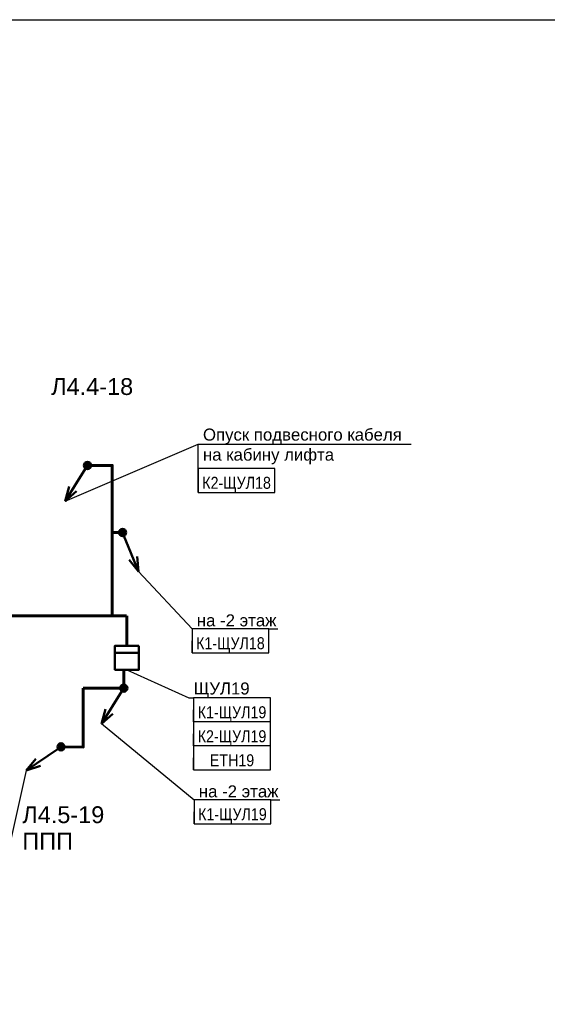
# Model space of a CAD drawing. Header units: millimetres. Extents: x -277772 to 277599, y -59564 to 282085.
# Tile 188 of 190: x 49625 to 60613, y 168777 to 189277. Entities that reach past the tile are written whole.
import ezdxf
from ezdxf import colors
from ezdxf.entities.mleader import LeaderData, LeaderLine
from ezdxf.enums import TextEntityAlignment as Align
from ezdxf.math import Vec2, Vec3

# ---------------------------------------------------------------- set-up
doc = ezdxf.new("R2018")
doc.units = ezdxf.units.MM
doc.set_wipeout_variables(frame=1)
doc.layers.add('UNPLOTTED', color=2, linetype='Continuous', plot=False)
for name, color, linetype, lineweight in [('КИП_выноска', 6, 'Continuous', 25), ('КИП_прибор', 140, 'Continuous', 50), ('КИП_трасса', 3, 'Continuous', 60)]:
    doc.layers.add(name, color=color, linetype=linetype, lineweight=lineweight)
doc.styles.add('CP.Text', font='arial.ttf')
doc.styles.add('GOST 2.304', font='arial.ttf', dxfattribs={"width": 0.85})
doc.linetypes.add('в трубе открыто', pattern='A,10,[133,ltypeshp.shx,S=0.75,R=0,X=-5,Y=2.5],-2.5,[130,ltypeshp.shx,S=2.5,R=-45,X=0,Y=0],-2.5', length=15)

# ---------------------------------------------------------------- blocks, each defined once
blk = doc.blocks.new('*U4')
at = {"color": 0}
blk.add_lwpolyline([(0, 410), (0, 0), (-569, 0), (-569, 410)], close=True, dxfattribs=at)
blk = doc.blocks.new('*U107')
at = {"lineweight": 50}
h = blk.add_hatch(color=256, dxfattribs=at)
h.dxf.hatch_style = 1
edge = h.paths.add_edge_path()
edge.add_arc((0, 0), 0.75, 214.1759, 574.1759)
for p, q in [((-0.62, -0.42), (-7.24, -4.92)), ((-7.24, -4.92), (-5.26, -2.49)), ((-7.24, -4.92), (-4.25, -3.97))]:
    blk.add_line(p, q, dxfattribs=at)
blk.add_circle((0, 0), 0.75, dxfattribs=at)
blk = doc.blocks.new('*U108')
at = {"lineweight": 50}
h = blk.add_hatch(color=256, dxfattribs=at)
h.dxf.hatch_style = 1
edge = h.paths.add_edge_path()
edge.add_arc((0, 0), 0.75, -121.8596, 238.1404)
for p, q in [((-0.4, -0.64), (-4.62, -7.43)), ((-4.62, -7.43), (-3.8, -4.41)), ((-4.62, -7.43), (-2.27, -5.36))]:
    blk.add_line(p, q, dxfattribs=at)
blk.add_circle((0, 0), 0.75, dxfattribs=at)
blk = doc.blocks.new('_None')
blk = doc.blocks.new('*U58')
at = {"color": 0, "linetype": 'Continuous', "lineweight": 30, "ltscale": 75, "width": 0.85, "flags": 104}
blk.add_attdef('ПРИМЕЧАНИЕ_1', text='', height=2.5, dxfattribs=at).set_placement((8, 3.61), align=Align.BOTTOM_CENTER)
at = {"color": 0, "lineweight": 30, "width": 0.85, "flags": 104}
blk.add_attdef('ПРИМЕЧАНИЕ_2', text='', height=2.5, dxfattribs=at).set_placement((8, -7.53), align=Align.BOTTOM_CENTER)
at = {"color": 0, "lineweight": 30, "style": 'GOST 2.304', "width": 0.85}
for tag, p in [('ИМЯ_КАБЕЛЯ_2', (8, -7.5)), ('ИМЯ_КАБЕЛЯ_3', (8, -12.5)), ('ИМЯ_КАБЕЛЯ_4', (8, -17.5)), ('ИМЯ_КАБЕЛЯ_5', (8, -22.5)), ('ИМЯ_КАБЕЛЯ_6', (8, -27.5)), ('ИМЯ_КАБЕЛЯ_7', (8, -32.5)), ('ИМЯ_КАБЕЛЯ_8', (8, -37.5)), ('ИМЯ_КАБЕЛЯ_9', (8, -42.5))]:
    blk.add_attdef(tag, text='', height=2.5, dxfattribs=at).set_placement(p, align=Align.BOTTOM_CENTER)
at = {"linetype": 'Continuous'}
blk.add_wipeout([(0, 2.5), (16, 2.5), (16, -2.5), (0, -2.5)], dxfattribs=at)
at = {"color": 0}
blk.add_line((0, -2.5), (0, 0), dxfattribs=at)
at = {"color": 0, "linetype": 'Continuous'}
blk.add_lwpolyline([(0, -2.5), (16, -2.5), (16, 2.5), (0, 2.5)], close=True, dxfattribs=at)
at = {"color": 0, "lineweight": 30, "style": 'GOST 2.304', "width": 0.85}
blk.add_attdef('ИМЯ_КАБЕЛЯ_1', text='', height=2.5, dxfattribs=at).set_placement((8, -2.5), align=Align.BOTTOM_CENTER)
blk = doc.blocks.new('Шкаф')
at = {"linetype": 'Continuous'}
blk.add_wipeout([(-2.5, -2.5), (-2.5, 2.5), (2.5, 2.5), (2.5, -2.5)], dxfattribs=at)
at = {"color": 0, "linetype": 'Continuous'}
for points in [[(-2.5, -2.5), (2.5, -2.5), (2.5, 2.5), (-2.5, 2.5)], [(-2.5, -2.5), (2.5, -2.5), (2.5, -1), (-2.5, -1)]]:
    blk.add_lwpolyline(points, close=True, dxfattribs=at)
blk = doc.blocks.new('*U109')
at = {"lineweight": 50}
h = blk.add_hatch(color=256, dxfattribs=at)
h.dxf.hatch_style = 1
edge = h.paths.add_edge_path()
edge.add_arc((0, 0), 0.75, -67.6432, 292.3568)
for p, q in [((0.29, -0.69), (3.33, -8.09)), ((3.33, -8.09), (1.35, -5.66)), ((3.33, -8.09), (3.02, -4.98))]:
    blk.add_line(p, q, dxfattribs=at)
blk.add_circle((0, 0), 0.75, dxfattribs=at)
blk = doc.blocks.new('*U110')
at = {"color": 0, "linetype": 'Continuous', "lineweight": 30, "ltscale": 75, "width": 0.85, "flags": 104}
blk.add_attdef('ПРИМЕЧАНИЕ_1', text='', height=2.5, dxfattribs=at).set_placement((8.01, -3.94), align=Align.BOTTOM_CENTER)
at = {"color": 0, "lineweight": 30, "width": 0.85, "flags": 104}
blk.add_attdef('ПРИМЕЧАНИЕ_2', text='', height=2.5, dxfattribs=at).set_placement((8.01, -15.08), align=Align.BOTTOM_CENTER)
at = {"color": 0, "lineweight": 30, "style": 'GOST 2.304', "width": 0.85}
for tag, p in [('ИМЯ_КАБЕЛЯ_2', (8.01, -15.05)), ('ИМЯ_КАБЕЛЯ_3', (8.01, -20.05)), ('ИМЯ_КАБЕЛЯ_4', (8.01, -25.05)), ('ИМЯ_КАБЕЛЯ_5', (8.01, -30.05)), ('ИМЯ_КАБЕЛЯ_6', (8.01, -35.05)), ('ИМЯ_КАБЕЛЯ_7', (8.01, -40.05)), ('ИМЯ_КАБЕЛЯ_8', (8.01, -45.05)), ('ИМЯ_КАБЕЛЯ_9', (8.01, -50.05))]:
    blk.add_attdef(tag, text='', height=2.5, dxfattribs=at).set_placement(p, align=Align.BOTTOM_CENTER)
at = {"linetype": 'Continuous'}
blk.add_wipeout([(0.01, -5.05), (16.01, -5.05), (16.01, -10.05), (0.01, -10.05)], dxfattribs=at)
at = {"color": 0}
blk.add_line((0.01, -10.05), (0, 0), dxfattribs=at)
at = {"color": 0, "linetype": 'Continuous'}
blk.add_lwpolyline([(0.01, -10.05), (16.01, -10.05), (16.01, -5.05), (0.01, -5.05)], close=True, dxfattribs=at)
at = {"color": 0, "lineweight": 30, "style": 'GOST 2.304', "width": 0.85}
blk.add_attdef('ИМЯ_КАБЕЛЯ_1', text='', height=2.5, dxfattribs=at).set_placement((8.01, -10.05), align=Align.BOTTOM_CENTER)

msp = doc.modelspace()

# ---------------------------------------------------------------- linework, layer by layer
at = {"layer": 'КИП_трасса', "linetype": 'в трубе открыто', "ltscale": 100}
msp.add_line((51553, 178583), (51553, 176867), dxfattribs=at)
for points in [[(51553, 178583), (51553, 179996), (51037, 179996)], [(51768, 178599), (51553, 178599)], [(44817, 178468), (44822, 176867), (51848, 176867)], [(50948, 175360), (50948, 174132), (50485, 174136)]]:
    msp.add_lwpolyline(points, dxfattribs=at)

# ---------------------------------------------------------------- block references
at = {"layer": 'UNPLOTTED', "xscale": 100, "yscale": 100, "zscale": 100}
msp.add_blockref('*U4', (79632, 148277), dxfattribs=at)
at = {"layer": 'КИП_выноска', "xscale": 100, "yscale": 100, "zscale": 100}
for name, p in [('*U108', (51037, 179996)), ('*U109', (51768, 178599)), ('*U108', (51792, 175360)), ('*U107', (50485, 174136))]:
    msp.add_blockref(name, p, dxfattribs=at)

# ---------------------------------------------------------------- texts
at = {"layer": 'UNPLOTTED', "style": 'CP.Text'}
msp.add_text('Л4.4-18', height=350, dxfattribs=at).set_placement((50281, 181463))

# ---------------------------------------------------------------- next in the draw order: leaders
at = {"layer": 'КИП_выноска'}
ml = msp.add_multileader_mtext('Standard', dxfattribs=at)
ml.set_content('Опуск подвесного кабеля\\Pна кабину лифта', color=256, style='CP.Text')
ml.set_leader_properties(color=256, linetype='ByLayer', lineweight=-1)
ml.set_arrow_properties(name='NONE')
ml.build(insert=Vec2(0, 0))
ml.multileader.update_dxf_attribs({"has_dogleg": 0, "text_left_attachment_type": 6, "text_right_attachment_type": 6, "dogleg_length": 0.5, "arrow_head_size": 300})
ctx = ml.context
ctx.base_point, ctx.char_height, ctx.arrow_head_size, ctx.landing_gap_size, ctx.plane_origin = Vec3(53342, 180439), 250, 300, 100, Vec3(55868, 177330)
ctx.left_attachment, ctx.right_attachment = 6, 6
notes = []
notes.append((ctx, [(0, (1, 1, 0), (53342, 180439), (1, 0), 0.5, [(0, [(50575, 179252)], 0, [])])]))
ctx.mtext.insert, ctx.mtext.width, ctx.mtext.flow_direction = Vec3(53442, 180763), 4659.57, 5
ctx.mtext.has_bg_fill, ctx.mtext.bg_color, ctx.mtext.bg_scale_factor, ctx.mtext.bg_transparency, ctx.mtext.use_window_bg_color = 1, -1073741824, 1.1, 0, 1
ml = msp.add_multileader_mtext('Standard', dxfattribs=at)
ml.set_content('ЩУЛ19', color=256, style='CP.Text')
ml.set_leader_properties(color=256, linetype='ByLayer', lineweight=-1)
ml.set_arrow_properties(name='NONE')
ml.build(insert=Vec2(0, 0))
ml.multileader.update_dxf_attribs({"has_dogleg": 0, "text_left_attachment_type": 6, "text_right_attachment_type": 6, "dogleg_length": 0.5, "arrow_head_size": 300})
ctx = ml.context
ctx.base_point, ctx.char_height, ctx.arrow_head_size, ctx.landing_gap_size, ctx.plane_origin = Vec3(53147, 175157), 250, 300, 100, Vec3(55771, 172498)
ctx.left_attachment, ctx.right_attachment = 6, 6
notes.append((ctx, [(0, (1, 1, 0), (53146, 175157), (1, 0), 0.5, [(0, [(51858, 175743)], 0, [])])]))
ctx.mtext.insert, ctx.mtext.width, ctx.mtext.defined_height, ctx.mtext.flow_direction = Vec3(53247, 175477), 1655.96, 319, 5
ctx.mtext.has_bg_fill, ctx.mtext.bg_color, ctx.mtext.bg_scale_factor, ctx.mtext.bg_transparency, ctx.mtext.use_window_bg_color = 1, -1027028792, 1.5, 0, 1
ml = msp.add_multileader_mtext('Standard', dxfattribs=at)
ml.set_content('на -2 этаж', color=256, style='CP.Text')
ml.set_leader_properties(color=256, linetype='ByLayer', lineweight=-1)
ml.set_arrow_properties(name='NONE')
ml.build(insert=Vec2(0, 0))
ml.multileader.update_dxf_attribs({"has_dogleg": 0, "text_left_attachment_type": 6, "text_right_attachment_type": 6, "dogleg_length": 0.5, "arrow_head_size": 300})
ctx = ml.context
ctx.base_point, ctx.char_height, ctx.arrow_head_size, ctx.landing_gap_size, ctx.plane_origin = Vec3(53256, 173035), 250, 300, 100, Vec3(56124, 170375)
ctx.left_attachment, ctx.right_attachment = 6, 6
notes.append((ctx, [(0, (1, 1, 0), (53256, 173035), (1, 0), 0.5, [(0, [(51332, 174624)], 0, [])])]))
ctx.mtext.insert, ctx.mtext.width, ctx.mtext.flow_direction = Vec3(53356, 173335), 1737.38, 5
ctx.mtext.has_bg_fill, ctx.mtext.bg_color, ctx.mtext.bg_scale_factor, ctx.mtext.bg_transparency, ctx.mtext.use_window_bg_color = 1, -1027028792, 1.5, 0, 1
ml = msp.add_multileader_mtext('Standard', dxfattribs=at)
ml.set_content('Опуск подвесного кабеля\\Pна кабину лифта', color=256, style='CP.Text')
ml.set_leader_properties(color=256, linetype='ByLayer', lineweight=-1)
ml.set_arrow_properties(name='NONE')
ml.build(insert=Vec2(0, 0))
ml.multileader.update_dxf_attribs({"has_dogleg": 0, "text_left_attachment_type": 6, "text_right_attachment_type": 6, "dogleg_length": 0.5, "arrow_head_size": 300})
ctx = ml.context
ctx.base_point, ctx.char_height, ctx.arrow_head_size, ctx.landing_gap_size, ctx.plane_origin = Vec3(44855, 170948), 250, 300, 100, Vec3(47381, 167839)
ctx.left_attachment, ctx.right_attachment, ctx.text_align_type = 6, 6, 2
notes.append((ctx, [(1, (1, 1, 0), (49157, 170948), (-1, 0), 0.5, [(0, [(49761, 173645)], 0, [])])]))
ctx.mtext.insert, ctx.mtext.width, ctx.mtext.alignment, ctx.mtext.flow_direction = Vec3(49056, 171271), 4659.57, 3, 5
ctx.mtext.has_bg_fill, ctx.mtext.bg_color, ctx.mtext.bg_scale_factor, ctx.mtext.bg_transparency, ctx.mtext.use_window_bg_color = 1, -1073741824, 1.1, 0, 1
for ctx, leaders in notes:
    for number, flags, end, landing, length, lines in leaders:
        leader = LeaderData()
        leader.index, (leader.has_last_leader_line, leader.has_dogleg_vector, leader.attachment_direction) = number, flags
        leader.last_leader_point, leader.dogleg_vector, leader.dogleg_length = Vec3(end), Vec3(landing), length
        for number, points, colour, breaks in lines:
            line = LeaderLine()
            line.index, line.vertices, line.color, line.breaks = number, Vec3.list(points), colors.encode_raw_color(colour), breaks
            leader.lines.append(line)
        ctx.leaders.append(leader)

# ---------------------------------------------------------------- next in the draw order: linework, layer by layer
at = {"layer": 'КИП_трасса', "linetype": 'в трубе открыто', "ltscale": 100}
msp.add_lwpolyline([(51792, 175360), (50948, 175360)], dxfattribs=at)

# ---------------------------------------------------------------- next in the draw order: block references
at = {"layer": 'КИП_выноска'}
ref = msp.add_blockref('*U110', (53341, 180439), dxfattribs=dict(at, xscale=100, yscale=100, zscale=100))
lines = msp.add_mtext('\\W0.8500;', dxfattribs={"layer": '0', "color": 0, "linetype": 'Continuous', "lineweight": 30, "ltscale": 75, "insert": (54142, 180045), "char_height": 2.5, "attachment_point": 1})
ref.add_attrib('ПРИМЕЧАНИЕ_1', '', (54142, 180045), dxfattribs={"flags": 104}).embed_mtext(lines)
ref.add_attrib('ИМЯ_КАБЕЛЯ_1', 'К2-ЩУЛ18', dxfattribs={"layer": '0', "color": 0, "lineweight": 30, "height": 250, "style": 'GOST 2.304', "width": 0.85}).set_placement((54142, 179434), align=Align.BOTTOM_CENTER)
lines = msp.add_mtext('\\W0.8500;', dxfattribs={"layer": '0', "color": 0, "lineweight": 30, "insert": (54142, 178931), "char_height": 2.5, "attachment_point": 1})
ref.add_attrib('ПРИМЕЧАНИЕ_2', '', (54142, 178931), dxfattribs={"flags": 104}).embed_mtext(lines)
ref = msp.add_blockref('*U58', (53247, 174907), dxfattribs=dict(at, xscale=100, yscale=100, zscale=100))
lines = msp.add_mtext('\\W0.8500;', dxfattribs={"layer": '0', "color": 0, "linetype": 'Continuous', "lineweight": 30, "ltscale": 75, "insert": (54047, 175269), "char_height": 2.5, "attachment_point": 1})
ref.add_attrib('ПРИМЕЧАНИЕ_1', '', (54047, 175269), dxfattribs={"flags": 104}).embed_mtext(lines)
ref.add_attrib('ИМЯ_КАБЕЛЯ_1', 'К1-ЩУЛ19', dxfattribs={"layer": '0', "color": 0, "lineweight": 30, "height": 250, "style": 'GOST 2.304', "width": 0.85}).set_placement((54047, 174657), align=Align.BOTTOM_CENTER)
lines = msp.add_mtext('\\W0.8500;', dxfattribs={"layer": '0', "color": 0, "lineweight": 30, "insert": (54047, 174154), "char_height": 2.5, "attachment_point": 1})
ref.add_attrib('ПРИМЕЧАНИЕ_2', '', (54047, 174154), dxfattribs={"flags": 104}).embed_mtext(lines)
ref = msp.add_blockref('*U58', (53256, 172785), dxfattribs=dict(at, xscale=100, yscale=100, zscale=100))
lines = msp.add_mtext('\\W0.8500;', dxfattribs={"layer": '0', "color": 0, "linetype": 'Continuous', "lineweight": 30, "ltscale": 75, "insert": (54056, 173146), "char_height": 2.5, "attachment_point": 1})
ref.add_attrib('ПРИМЕЧАНИЕ_1', '', (54056, 173146), dxfattribs={"flags": 104}).embed_mtext(lines)
ref.add_attrib('ИМЯ_КАБЕЛЯ_1', 'К1-ЩУЛ19', dxfattribs={"layer": '0', "color": 0, "lineweight": 30, "height": 250, "style": 'GOST 2.304', "width": 0.85}).set_placement((54056, 172535), align=Align.BOTTOM_CENTER)
lines = msp.add_mtext('\\W0.8500;', dxfattribs={"layer": '0', "color": 0, "lineweight": 30, "insert": (54056, 172032), "char_height": 2.5, "attachment_point": 1})
ref.add_attrib('ПРИМЕЧАНИЕ_2', '', (54056, 172032), dxfattribs={"flags": 104}).embed_mtext(lines)
at = {"layer": 'КИП_прибор', "linetype": 'ByBlock', "xscale": 100, "yscale": 100, "zscale": 100, "rotation": 180}
msp.add_blockref('Шкаф', (51858, 175993), dxfattribs=at)

# ---------------------------------------------------------------- next in the draw order: texts
at = {"layer": 'UNPLOTTED', "style": 'CP.Text'}
for s, p in [('Л4.5-19', (49680, 172549)), ('ППП', (49680, 171997))]:
    msp.add_text(s, height=350, dxfattribs=at).set_placement(p)

# ---------------------------------------------------------------- next in the draw order: linework, layer by layer
at = {"layer": 'КИП_трасса', "linetype": 'в трубе открыто', "ltscale": 100}
for p, q in [((51858, 176243), (51858, 176867)), ((51792, 175360), (51792, 175743))]:
    msp.add_line(p, q, dxfattribs=at)

# ---------------------------------------------------------------- next in the draw order: block references
at = {"layer": 'КИП_выноска'}
ref = msp.add_blockref('*U58', (53247, 174407), dxfattribs=dict(at, xscale=100, yscale=100, zscale=100))
lines = msp.add_mtext('\\W0.8500;', dxfattribs={"layer": '0', "color": 0, "linetype": 'Continuous', "lineweight": 30, "ltscale": 75, "insert": (54047, 174769), "char_height": 2.5, "attachment_point": 1})
ref.add_attrib('ПРИМЕЧАНИЕ_1', '', (54047, 174769), dxfattribs={"flags": 104}).embed_mtext(lines)
ref.add_attrib('ИМЯ_КАБЕЛЯ_1', 'К2-ЩУЛ19', dxfattribs={"layer": '0', "color": 0, "lineweight": 30, "height": 250, "style": 'GOST 2.304', "width": 0.85}).set_placement((54047, 174157), align=Align.BOTTOM_CENTER)
lines = msp.add_mtext('\\W0.8500;', dxfattribs={"layer": '0', "color": 0, "lineweight": 30, "insert": (54047, 173654), "char_height": 2.5, "attachment_point": 1})
ref.add_attrib('ПРИМЕЧАНИЕ_2', '', (54047, 173654), dxfattribs={"flags": 104}).embed_mtext(lines)

# ---------------------------------------------------------------- next in the draw order: leaders
ml = msp.add_multileader_mtext('Standard', dxfattribs=at)
ml.set_content('на -2 этаж', color=256, style='CP.Text')
ml.set_leader_properties(color=256, linetype='ByLayer', lineweight=-1)
ml.set_arrow_properties(name='NONE')
ml.build(insert=Vec2(0, 0))
ml.multileader.update_dxf_attribs({"has_dogleg": 0, "text_left_attachment_type": 6, "text_right_attachment_type": 6, "dogleg_length": 0.5, "arrow_head_size": 300})
ctx = ml.context
ctx.base_point, ctx.char_height, ctx.arrow_head_size, ctx.landing_gap_size, ctx.plane_origin = Vec3(53214, 176595), 250, 300, 100, Vec3(56081, 173935)
ctx.left_attachment, ctx.right_attachment = 6, 6
notes = []
notes.append((ctx, [(0, (1, 1, 0), (53213, 176595), (1, 0), 0.5, [(0, [(52100, 177790)], 0, [])])]))
ctx.mtext.insert, ctx.mtext.width, ctx.mtext.flow_direction = Vec3(53314, 176895), 1737.38, 5
ctx.mtext.has_bg_fill, ctx.mtext.bg_color, ctx.mtext.bg_scale_factor, ctx.mtext.bg_transparency, ctx.mtext.use_window_bg_color = 1, -1027028792, 1.5, 0, 1
for ctx, leaders in notes:
    for number, flags, end, landing, length, lines in leaders:
        leader = LeaderData()
        leader.index, (leader.has_last_leader_line, leader.has_dogleg_vector, leader.attachment_direction) = number, flags
        leader.last_leader_point, leader.dogleg_vector, leader.dogleg_length = Vec3(end), Vec3(landing), length
        for number, points, colour, breaks in lines:
            line = LeaderLine()
            line.index, line.vertices, line.color, line.breaks = number, Vec3.list(points), colors.encode_raw_color(colour), breaks
            leader.lines.append(line)
        ctx.leaders.append(leader)

# ---------------------------------------------------------------- next in the draw order: block references
ref = msp.add_blockref('*U58', (53214, 176345), dxfattribs=dict(at, xscale=100, yscale=100, zscale=100))
lines = msp.add_mtext('\\W0.8500;', dxfattribs={"layer": '0', "color": 0, "linetype": 'Continuous', "lineweight": 30, "ltscale": 75, "insert": (54014, 176706), "char_height": 2.5, "attachment_point": 1})
ref.add_attrib('ПРИМЕЧАНИЕ_1', '', (54014, 176706), dxfattribs={"flags": 104}).embed_mtext(lines)
ref.add_attrib('ИМЯ_КАБЕЛЯ_1', 'К1-ЩУЛ18', dxfattribs={"layer": '0', "color": 0, "lineweight": 30, "height": 250, "style": 'GOST 2.304', "width": 0.85}).set_placement((54014, 176095), align=Align.BOTTOM_CENTER)
lines = msp.add_mtext('\\W0.8500;', dxfattribs={"layer": '0', "color": 0, "lineweight": 30, "insert": (54014, 175592), "char_height": 2.5, "attachment_point": 1})
ref.add_attrib('ПРИМЕЧАНИЕ_2', '', (54014, 175592), dxfattribs={"flags": 104}).embed_mtext(lines)
ref = msp.add_blockref('*U58', (53247, 173907), dxfattribs=dict(at, xscale=100, yscale=100, zscale=100))
lines = msp.add_mtext('\\W0.8500;', dxfattribs={"layer": '0', "color": 0, "linetype": 'Continuous', "lineweight": 30, "ltscale": 75, "insert": (54047, 174269), "char_height": 2.5, "attachment_point": 1})
ref.add_attrib('ПРИМЕЧАНИЕ_1', '', (54047, 174269), dxfattribs={"flags": 104}).embed_mtext(lines)
ref.add_attrib('ИМЯ_КАБЕЛЯ_1', 'ETH19', dxfattribs={"layer": '0', "color": 0, "lineweight": 30, "height": 250, "style": 'GOST 2.304', "width": 0.85}).set_placement((54047, 173657), align=Align.BOTTOM_CENTER)
lines = msp.add_mtext('\\W0.8500;', dxfattribs={"layer": '0', "color": 0, "lineweight": 30, "insert": (54047, 173154), "char_height": 2.5, "attachment_point": 1})
ref.add_attrib('ПРИМЕЧАНИЕ_2', '', (54047, 173154), dxfattribs={"flags": 104}).embed_mtext(lines)

doc.saveas('drawing.dxf')
